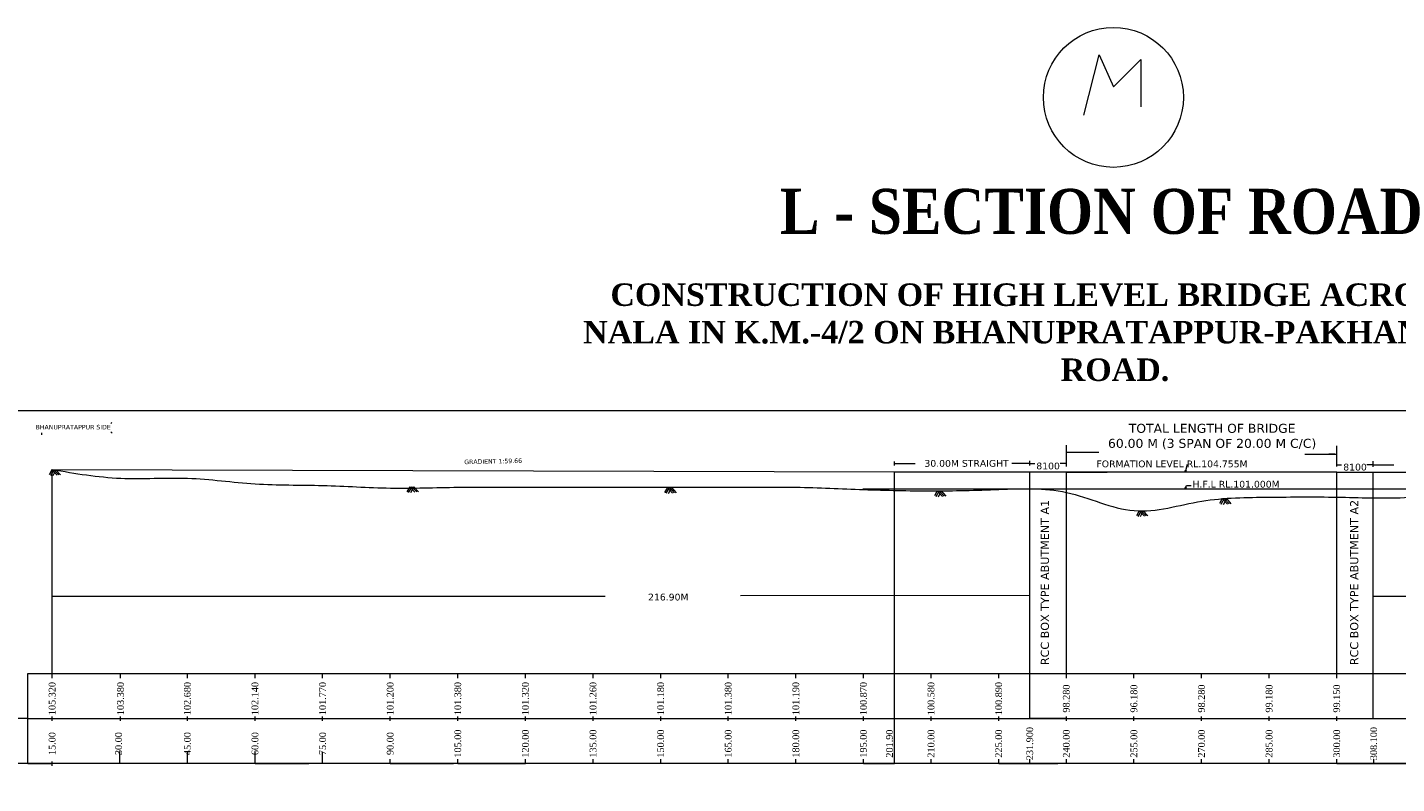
# Model space of a CAD drawing. Header units: inches. Extents: x 85258 to 5262251, y 607336 to 950222.
# Tile 8 of 9: x 2930814 to 3234862, y 782290 to 950222. Entities that reach past the tile are written whole.
import ezdxf

# ---------------------------------------------------------------- set-up
doc = ezdxf.new("R2010")
doc.units = ezdxf.units.IN
doc.header["$MEASUREMENT"] = 0
doc.linetypes.add('ACAD_ISO03W100', pattern=[30, 12, -18])
for name, color, linetype in [('PDF_H.F.L.', 7, 'ACAD_ISO03W100'), ('PDF_TEXT', 7, 'Continuous'), ('TEX', 6, 'Continuous'), ('TEXT', 7, 'Continuous')]:
    doc.layers.add(name, color=color, linetype=linetype)
doc.styles.get("Standard").update_dxf_attribs({"font": 'verdana.ttf'})

msp = doc.modelspace()

# ---------------------------------------------------------------- hatches: boundary and pattern name
at = {"lineweight": 9, "ltscale": 20}
for points in [[(3188204.068, 851833.71), (3187926.503, 851833.71), (3187926.503, 851473.18)], [(3188204.068, 848083.71), (3187926.503, 848083.71), (3187926.503, 847723.18)]]:
    msp.add_hatch(color=256, dxfattribs=at).paths.add_polyline_path(points)

# ---------------------------------------------------------------- linework, layer by layer
for p, q in [((3165393.584, 930738.621), (3168817.574, 944148.832)), ((3168817.574, 944148.832), (3171978.18, 937049.306)), ((3171978.18, 937049.306), (3178035.995, 943097.048)), ((3178035.995, 943097.048), (3178035.995, 932579.237)), ((2949337.459, 862225.021), (2949600.964, 862466.833)), ((2949374.151, 860383.108), (2949627.072, 860106.793)), ((3161523.286, 854304.281), (3161523.286, 857422.107)), ((3161523.286, 855863.194), (3168737.977, 855863.194)), ((3214505.81, 855484.904), (3221558.556, 855484.904)), ((3221574.747, 853524.755), (3221574.747, 857321.568)), ((3123389.05, 851473.18), (2936243.743, 851996.478)), ((2936328.286, 806723.18), (2936328.286, 852043.18)), ((3123385.216, 852962.661), (3123385.216, 853786.799)), ((3123385.216, 786723.18), (3123389.056, 851569.703)), ((3161523.286, 851473.18), (3123389.05, 851473.18)), ((3123531.916, 853371.034), (3127959.793, 853371.034)), ((3153266.326, 853371.034), (3149421.54, 853371.034)), ((3153416.326, 852900.628), (3153416.326, 853939.434)), ((3153416.326, 796723.18), (3153420.486, 851493.689)), ((3153566.326, 853370.639), (3154493.381, 853370.639)), ((3161373.286, 853370.639), (3160125.871, 853370.639)), ((3161523.286, 852746.928), (3161523.286, 854304.281)), ((3161523.286, 806723.18), (3161523.286, 851473.18)), ((3161523.286, 851473.18), (3170603.536, 851473.18)), ((3221575.286, 851473.18), (3161523.286, 851473.18)), ((3187926.503, 851473.18), (3188204.068, 851833.71)), ((3187926.503, 851473.18), (3187926.503, 851833.71)), ((3187926.503, 851833.71), (3188204.068, 851833.71)), ((3188065.285, 851833.71), (3188461.838, 853213.152)), ((3221574.747, 852673.839), (3221574.747, 853524.755)), ((3221575.286, 851473.18), (3259803.222, 851490.344)), ((3221575.286, 806723.18), (3221575.286, 851473.18)), ((3221725.286, 853116.536), (3222652.341, 853116.536)), ((3229532.246, 853116.536), (3228284.831, 853116.536)), ((3229682.246, 852635.215), (3229682.246, 853900.959)), ((3229682.246, 796723.18), (3229682.246, 851476.82)), ((3229832.246, 853116.536), (3234260.123, 853116.536)), ((3188172.757, 848457.559), (3189239.645, 848457.559)), ((3187926.503, 847723.18), (3188204.068, 848083.71)), ((3187926.503, 847723.18), (3187926.503, 848083.71)), ((3187926.503, 848083.71), (3188204.068, 848083.71)), ((3196136.525, 845583.879), (3195529.901, 844482.517)), ((3196599.207, 845583.879), (3195812.361, 844301.131)), ((3196136.525, 845583.879), (3197303.825, 844359.529)), ((3197052.046, 845583.879), (3196336.545, 844222.662)), ((3196599.207, 845583.879), (3197688.69, 844442.209)), ((3197052.046, 845583.879), (3198081.001, 844442.209)), ((3221575.286, 806723.18), (3221575.286, 845873.18)), ((3161523.286, 806723.18), (3161523.286, 845003.18)), ((3177701.634, 842886.859), (3177095.01, 841785.498)), ((3178164.316, 842886.859), (3177377.47, 841604.112)), ((3177701.634, 842886.859), (3178868.934, 841662.509)), ((3178617.155, 842886.859), (3177901.654, 841525.642)), ((3178164.316, 842886.859), (3179253.799, 841745.189)), ((3178617.155, 842886.859), (3179646.11, 841745.189)), ((3089186.005, 824094.181), (3153294.35, 824106.681)), ((2936328.286, 823894.262), (3059135.692, 823894.262)), ((2936478.286, 823894.262), (2981162.408, 823894.262)), ((3229682.246, 823894.262), (3269165.606, 823894.262)), ((2930946.493, 796723.18), (2910946.493, 796723.18)), ((3161523.286, 796723.18), (3153416.326, 796723.18)), ((3221575.286, 796723.18), (3229682.246, 796723.18)), ((2951341.286, 786723.18), (2951341.286, 789350.548)), ((2951341.286, 786723.18), (2951341.286, 789350.548)), ((2951341.286, 786723.18), (2951341.286, 789350.548)), ((2966354.286, 786723.18), (2966354.286, 789350.548)), ((2981367.286, 786723.18), (2981367.286, 789350.548)), ((2996380.286, 786723.18), (2996380.286, 789350.548)), ((2930946.493, 786723.18), (2936328.286, 786723.18)), ((2981367.286, 786723.18), (2993277.516, 786723.18)), ((3011393.286, 786723.18), (3023303.516, 786723.18)), ((3022345.387, 786723.18), (3025447.987, 786723.18)), ((3026406.286, 786723.18), (3031410.286, 786723.18)), ((3026406.286, 786723.18), (3029508.886, 786723.18)), ((3031410.286, 786723.18), (3041418.286, 786723.18)), ((3116479.286, 786723.18), (3123385.216, 786723.18)), ((3146510.286, 786723.18), (3151514.286, 786723.18)), ((3151506.286, 786723.18), (3159613.246, 786723.18)), ((3191549.286, 786723.18), (3189647.656, 786723.18)), ((3221571.286, 786723.18), (3236584.186, 786723.18)), ((3229778.252, 786723.18), (3259804.052, 786723.18))]:
    msp.add_line(p, q, dxfattribs=at)
at = {"color": 7, "linetype": 'Continuous', "lineweight": 9}
msp.add_line((2933922.834, 860218.934), (2933922.834, 859761.131), dxfattribs=at)
at = {"color": 7, "linetype": 'Continuous', "lineweight": 9, "ltscale": 20}
for p, q in [((3161973.286, 855863.194), (3163256.86, 855863.194)), ((3221108.556, 855484.904), (3219824.982, 855484.904)), ((2936243.743, 851996.478), (2935637.119, 850895.117)), ((2936706.425, 851996.478), (2935919.579, 850713.731)), ((2936243.743, 851996.478), (2937411.043, 850772.128)), ((2937159.264, 851996.478), (2936443.764, 850635.261)), ((2936706.425, 851996.478), (2937795.908, 850854.809)), ((2937159.264, 851996.478), (2938188.22, 850854.809)), ((3187926.503, 847723.18), (3188172.757, 848457.559)), ((3015709.608, 848209.009), (3015102.984, 847107.648)), ((3016172.29, 848209.009), (3015385.444, 846926.262)), ((3015709.608, 848209.009), (3016876.908, 846984.659)), ((3016625.129, 848209.009), (3015909.629, 846847.792)), ((3016172.29, 848209.009), (3017261.773, 847067.339)), ((3016625.129, 848209.009), (3017654.085, 847067.339)), ((3072920.367, 848037.552), (3072313.743, 846936.19)), ((3073383.049, 848037.552), (3072596.203, 846754.804)), ((3072920.367, 848037.552), (3074087.667, 846813.202)), ((3073835.888, 848037.552), (3073120.388, 846676.334)), ((3073383.049, 848037.552), (3074472.532, 846895.882)), ((3073835.888, 848037.552), (3074864.844, 846895.882)), ((3132840.167, 847289.231), (3132233.542, 846187.87)), ((3133302.849, 847289.231), (3132516.003, 846006.484)), ((3132840.167, 847289.231), (3134007.467, 846064.881)), ((3133755.688, 847289.231), (3133040.187, 845928.014)), ((3133302.849, 847289.231), (3134392.332, 846147.562)), ((3133755.688, 847289.231), (3134784.643, 846147.562)), ((2930946.493, 796723.18), (2930946.493, 806723.18)), ((2930946.493, 806723.18), (3279679.394, 806723.18)), ((2936328.286, 805723.18), (2936328.286, 806723.18)), ((2951508.772, 805723.18), (2951508.772, 806723.18)), ((2966354.286, 805723.18), (2966354.286, 806723.18)), ((2981367.286, 805723.18), (2981367.286, 806723.18)), ((2996380.286, 805723.18), (2996380.286, 806723.18)), ((3011393.286, 805723.18), (3011393.286, 806723.18)), ((3026406.286, 805723.18), (3026406.286, 806723.18)), ((3041418.286, 805723.18), (3041418.286, 806723.18)), ((3056431.286, 805723.18), (3056431.286, 806723.18)), ((3071442.286, 805723.18), (3071442.286, 806723.18)), ((3086455.286, 805723.18), (3086455.286, 806723.18)), ((3101466.286, 805723.18), (3101466.286, 806723.18)), ((3116479.286, 805723.18), (3116479.286, 806723.18)), ((3131490.286, 805723.18), (3131490.286, 806723.18)), ((3146502.286, 805723.18), (3146502.286, 806723.18)), ((3161523.286, 805723.18), (3161523.286, 806723.18)), ((3176536.286, 805723.18), (3176536.286, 806723.18)), ((3191549.286, 805723.18), (3191549.286, 806723.18)), ((3206562.286, 805723.18), (3206562.286, 806723.18)), ((3221575.286, 805723.18), (3221575.286, 806723.18)), ((2930946.493, 786723.18), (2930946.493, 796723.18)), ((2930946.493, 796723.18), (3279679.394, 796723.18)), ((2936328.286, 796223.18), (2936328.286, 797223.18)), ((2951508.772, 796223.18), (2951508.772, 797223.18)), ((2966354.286, 796223.18), (2966354.286, 797223.18)), ((2981367.286, 796223.18), (2981367.286, 797223.18)), ((2996380.286, 796223.18), (2996380.286, 797223.18)), ((3011393.286, 796223.18), (3011393.286, 797223.18)), ((3026406.286, 796223.18), (3026406.286, 797223.18)), ((3041418.286, 796223.18), (3041418.286, 797223.18)), ((3056431.286, 796223.18), (3056431.286, 797223.18)), ((3071442.286, 796223.18), (3071442.286, 797223.18)), ((3086455.286, 796223.18), (3086455.286, 797223.18)), ((3101466.286, 796223.18), (3101466.286, 797223.18)), ((3116479.286, 796223.18), (3116479.286, 797223.18)), ((3131490.286, 796223.18), (3131490.286, 797223.18)), ((3146502.286, 796223.18), (3146502.286, 797223.18)), ((3161523.286, 796223.18), (3161523.286, 797223.18)), ((3176536.286, 796223.18), (3176536.286, 797223.18)), ((3191549.286, 796223.18), (3191549.286, 797223.18)), ((3206562.286, 796223.18), (3206562.286, 797223.18)), ((3221575.286, 796223.18), (3221575.286, 797223.18)), ((2930946.493, 786723.18), (2930946.493, 787723.18)), ((2996380.286, 786723.18), (2996380.286, 787723.18)), ((3011393.286, 786723.18), (3011393.286, 787723.18)), ((3026406.286, 786723.18), (3026406.286, 787723.18)), ((3041418.286, 786723.18), (3041418.286, 787723.18)), ((3041418.286, 786723.18), (3041418.286, 787723.18)), ((3056431.286, 786723.18), (3056431.286, 787723.18)), ((3056431.286, 786723.18), (3056431.286, 787723.18)), ((3071442.286, 786723.18), (3071442.286, 787723.18)), ((3086455.286, 786723.18), (3086455.286, 787723.18)), ((3101466.286, 786723.18), (3101466.286, 787723.18)), ((3116479.286, 786723.18), (3116479.286, 787723.18)), ((3131490.286, 786723.18), (3131490.286, 787723.18)), ((3146502.286, 786723.18), (3146502.286, 787723.18)), ((3153416.326, 786723.18), (3153416.326, 787723.18)), ((3161523.286, 786723.18), (3161523.286, 787723.18)), ((3176534.286, 786723.18), (3176534.286, 787723.18)), ((3191547.286, 786723.18), (3191547.286, 787723.18)), ((3206558.286, 786723.18), (3206558.286, 787723.18)), ((3221571.286, 786723.18), (3221571.286, 787723.18)), ((3229778.252, 786723.18), (3229778.252, 787723.18)), ((2931037.177, 786723.18), (2910946.493, 786723.18)), ((3061315.286, 786723.18), (2930946.493, 786723.18)), ((2936328.286, 786223.18), (2936328.286, 787223.18)), ((3279679.394, 786723.18), (3061315.286, 786723.18))]:
    msp.add_line(p, q, dxfattribs=at)
at = {"color": 0, "lineweight": 9, "ltscale": 20}
msp.add_line((3116317.843, 847723.18), (3273207.496, 847723.18), dxfattribs=at)
at = {"lineweight": 9, "ltscale": 20}
msp.add_lwpolyline([(3377852.767, 708370.628), (2902098.888, 708370.628), (2902098.888, 865126.238), (3377852.767, 865126.238)], close=True, dxfattribs=at)
msp.add_circle((3171978.18, 934682.8), 15539.633, dxfattribs=at)
msp.add_open_spline([(2936361.362, 852043.18), (2941408.774, 851184.087), (2951352.402, 849491.637), (2966486.968, 850662.67), (2981364.516, 848449.49), (2996423.243, 848714.78), (3011418.5, 847650.036), (3026439.611, 848224.35), (3041451.461, 848071.447), (3056463.69, 848108.937), (3071476.282, 848111.877), (3086486.686, 848062.629), (3101506.697, 848256.706), (3116504.276, 847529.302), (3131536.05, 847185.635), (3146498.822, 847547.454), (3161902.567, 848314.069), (3176297.847, 840819.08), (3191549.835, 845804.385), (3206578.564, 845893.158), (3221605.709, 846041.334), (3236651.262, 845359.991), (3251583.214, 847469.523), (3266886.727, 845686.367), (3281518.426, 850780.728), (3296749.053, 850212.95), (3311765.307, 850075.419), (3321632.424, 852394.711), (3326666.286, 852503.18)], degree=3, knots=[0, 0, 0, 0, 15303.9451635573, 30149.4597441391, 45213.5816568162, 60231.1403465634, 75254.9570720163, 90269.0360980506, 105281.0360980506, 120294.0360980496, 135305.0360980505, 150318.0360980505, 165329.0360980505, 180350.6960928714, 195364.4971106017, 210379.6975421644, 225414.4423005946, 240968.6317470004, 256127.7929704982, 271167.7453972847, 286180.7453972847, 301193.9500642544, 316240.1109179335, 331253.1109179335, 346656.0931942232, 361675.2899206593, 376604.073976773, 391666.6398520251, 391666.6398520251, 391666.6398520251, 391666.6398520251], dxfattribs=at)
at = {"color": 7, "linetype": 'Continuous', "lineweight": 9, "ltscale": 20}
for points in [[(3161973.286, 855938.194), (3161973.286, 855788.194), (3161523.286, 855863.194)], [(3221108.556, 855559.904), (3221108.556, 855409.904), (3221558.556, 855484.904)]]:
    msp.add_solid(points, dxfattribs=at)
at = {"lineweight": 9, "ltscale": 20}
for points in [[(3123531.916, 853396.034), (3123531.916, 853346.034), (3123381.916, 853371.034)], [(3153266.326, 853396.034), (3153266.326, 853346.034), (3153416.326, 853371.034)], [(3153566.326, 853396.034), (3153566.326, 853346.034), (3153416.326, 853371.034)], [(3161373.286, 853395.639), (3161373.286, 853345.639), (3161523.286, 853370.639)], [(3221724.747, 853142.866), (3221724.747, 853092.866), (3221574.747, 853117.866)], [(3229532.246, 853141.536), (3229532.246, 853091.536), (3229682.246, 853116.536)], [(3229832.246, 853141.536), (3229832.246, 853091.536), (3229682.246, 853116.536)], [(3153118.406, 824156.681), (3153118.406, 824056.681), (3153418.406, 824106.681)], [(2936628.286, 823944.262), (2936628.286, 823844.262), (2936328.286, 823894.262)], [(3229982.246, 823944.262), (3229982.246, 823844.262), (3229682.246, 823894.262)]]:
    msp.add_solid(points, dxfattribs=at)

# ---------------------------------------------------------------- texts
at = {"color": 7, "linetype": 'Continuous', "lineweight": 9, "insert": (2932646.47, 861959.171), "char_height": 1000, "width": 22264.99873, "attachment_point": 1}
msp.add_mtext('BHANUPRATAPPUR SIDE', dxfattribs=at)
at = {"lineweight": 9, "ltscale": 20, "insert": (3225628.766, 853321.274), "char_height": 1500, "width": 22282.41822, "attachment_point": 2}
msp.add_mtext('\\A1;8100', dxfattribs=at)
at = {"color": 7, "linetype": 'Continuous', "lineweight": 9, "char_height": 1800, "attachment_point": 1, "rotation": 90}
for s, insert in [('RCC BOX TYPE ABUTMENT A1', (3155855.288, 808600.548)), ('RCC BOX TYPE ABUTMENT A2', (3224546.066, 808600.548))]:
    msp.add_mtext_dynamic_manual_height_columns(s, width=44597.31455, gutter_width=1000, heights=[0], dxfattribs=dict(at, insert=insert))
at = {"layer": 'PDF_H.F.L.', "color": 7, "linetype": 'Continuous', "lineweight": 9, "insert": (3097882, 914376.405), "char_height": 10000, "width": 219144.37013, "attachment_point": 1}
msp.add_mtext('{\\fTimes New Roman|b1|i0|c0|p18;L - SECTION OF ROAD}', dxfattribs=at)
at = {"layer": 'PDF_TEXT', "color": 7, "linetype": 'Continuous', "lineweight": 9, "insert": (3027837.677, 853202.437), "char_height": 1000, "attachment_point": 7, "rotation": 1.34168495}
msp.add_mtext('GRADIENT 1:59.66', dxfattribs=at)
at = {"layer": 'TEX', "color": 7, "linetype": 'Continuous', "lineweight": 9, "insert": (3172325.394, 893373.037), "char_height": 5000, "width": 243864.85007, "attachment_point": 2}
msp.add_mtext('{\\fTimes New Roman|b1|i0|c0|p18;CONSTRUCTION OF HIGH LEVEL BRIDGE ACROSS PASANGI NALA IN K.M.-4/2 ON BHANUPRATAPPUR-PAKHANJOOR-BANDE ROAD.             }', dxfattribs=at)
at = {"layer": 'TEX', "color": 7, "linetype": 'Continuous', "lineweight": 9, "ltscale": 20, "insert": (3193896.294, 862187.544), "char_height": 2000, "width": 51389.18448, "attachment_point": 2}
msp.add_mtext('\\A1;TOTAL LENGTH OF BRIDGE  \\P60.00 M (3 SPAN OF 20.00 M C/C)', dxfattribs=at)
at = {"layer": 'TEXT', "color": 7, "linetype": 'Continuous', "lineweight": 9, "char_height": 1500, "attachment_point": 2}
for s, insert, width in [('\\A1;30.00M STRAIGHT', (3139367.67, 854157.049), 22282.41822), ('\\A1;8100', (3157469.806, 853575.378), 22282.41822), ('FORMATION LEVEL RL.104.755M', (3184985.104, 854046.463), 41980.94788), ('H.F.L RL.101.000M', (3199206.139, 849531.935), 26704.53466), ('\\A1;216.90M', (3073126.815, 824461.282), 22282.41822)]:
    msp.add_mtext(s, dxfattribs=dict(at, insert=insert, width=width))
at = {"layer": 'TEXT', "color": 7, "linetype": 'Continuous', "lineweight": 9, "char_height": 1500, "width": 10011.06704, "attachment_point": 2, "rotation": 90}
for s, insert in [('{\\fTimes New Roman|b0|i0|c0|p18;105.320}', (2935559.428, 801176.011)), ('{\\fTimes New Roman|b0|i0|c0|p18;103.380}', (2950739.914, 801176.011)), ('{\\fTimes New Roman|b0|i0|c0|p18;102.680}', (2965585.428, 801176.011)), ('{\\fTimes New Roman|b0|i0|c0|p18;102.140}', (2980598.428, 801176.011)), ('{\\fTimes New Roman|b0|i0|c0|p18;101.770}', (2995611.428, 801176.011)), ('{\\fTimes New Roman|b0|i0|c0|p18;101.200}', (3010624.428, 801176.011)), ('{\\fTimes New Roman|b0|i0|c0|p18;101.380}', (3025637.428, 801176.011)), ('{\\fTimes New Roman|b0|i0|c0|p18;101.320}', (3040649.428, 801176.011)), ('{\\fTimes New Roman|b0|i0|c0|p18;101.260}', (3055662.428, 801176.011)), ('{\\fTimes New Roman|b0|i0|c0|p18;101.180}', (3070673.428, 801176.011)), ('{\\fTimes New Roman|b0|i0|c0|p18;101.380}', (3085686.428, 801176.011)), ('{\\fTimes New Roman|b0|i0|c0|p18;101.190}', (3100697.428, 801176.011)), ('{\\fTimes New Roman|b0|i0|c0|p18;100.870}', (3115710.428, 801176.011)), ('{\\fTimes New Roman|b0|i0|c0|p18;100.580}', (3130721.428, 801176.011)), ('{\\fTimes New Roman|b0|i0|c0|p18;100.890}', (3145733.428, 801176.011)), ('{\\fTimes New Roman|b0|i0|c0|p18;98.280}', (3160754.428, 801176.011)), ('{\\fTimes New Roman|b0|i0|c0|p18;96.180}', (3175767.428, 801176.011)), ('{\\fTimes New Roman|b0|i0|c0|p18;98.280}', (3190780.428, 801176.011)), ('{\\fTimes New Roman|b0|i0|c0|p18;99.180}', (3205793.428, 801176.011)), ('{\\fTimes New Roman|b0|i0|c0|p18;99.150}', (3220806.428, 801176.011)), ('{\\fTimes New Roman|b0|i0|c0|p18;15.00}', (2935559.428, 791176.011)), ('{\\fTimes New Roman|b0|i0|c0|p18;30.00}', (2950300.231, 791176.011)), ('{\\fTimes New Roman|b0|i0|c0|p18;45.00}', (2965585.428, 791176.011)), ('{\\fTimes New Roman|b0|i0|c0|p18;60.00}', (2980598.428, 791176.011)), ('{\\fTimes New Roman|b0|i0|c0|p18;75.00}', (2995611.428, 791176.011)), ('{\\fTimes New Roman|b0|i0|c0|p18;90.00}', (3010624.428, 791176.011)), ('{\\fTimes New Roman|b0|i0|c0|p18;105.00}', (3025637.428, 791176.011)), ('{\\fTimes New Roman|b0|i0|c0|p18;120.00}', (3040649.428, 791176.011)), ('{\\fTimes New Roman|b0|i0|c0|p18;135.00}', (3055662.428, 791176.011)), ('{\\fTimes New Roman|b0|i0|c0|p18;150.00}', (3070673.428, 791176.011)), ('{\\fTimes New Roman|b0|i0|c0|p18;165.00}', (3085686.428, 791176.011)), ('{\\fTimes New Roman|b0|i0|c0|p18;180.00}', (3100697.428, 791176.011)), ('{\\fTimes New Roman|b0|i0|c0|p18;195.00}', (3115710.428, 791176.011)), ('{\\fTimes New Roman|b0|i0|c0|p18;201.90}', (3121499.107, 791176.011)), ('{\\fTimes New Roman|b0|i0|c0|p18;210.00}', (3130721.428, 791176.011)), ('{\\fTimes New Roman|b0|i0|c0|p18;225.00}', (3145733.428, 791176.011)), ('{\\fTimes New Roman|b0|i0|c0|p18;231.900}', (3152647.468, 791176.011)), ('{\\fTimes New Roman|b0|i0|c0|p18;240.00}', (3160754.428, 791176.011)), ('{\\fTimes New Roman|b0|i0|c0|p18;255.00}', (3175767.428, 791176.011)), ('{\\fTimes New Roman|b0|i0|c0|p18;270.00}', (3190780.428, 791176.011)), ('{\\fTimes New Roman|b0|i0|c0|p18;285.00}', (3205793.428, 791176.011)), ('{\\fTimes New Roman|b0|i0|c0|p18;300.00}', (3220806.428, 791176.011)), ('{\\fTimes New Roman|b0|i0|c0|p18;308.100}', (3229013.394, 791176.011))]:
    msp.add_mtext(s, dxfattribs=dict(at, insert=insert))

doc.saveas('drawing.dxf')
